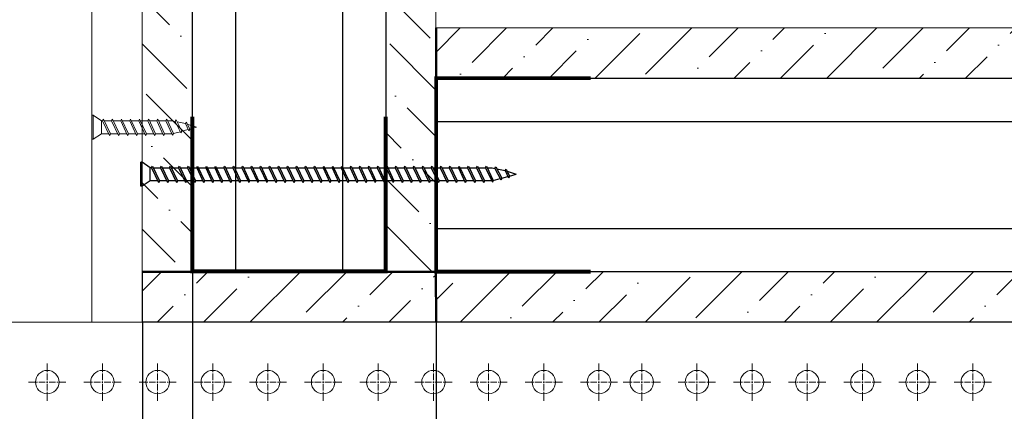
# Model space of a CAD drawing. Header units: millimetres. Extents: x 2030 to 82082, y 1212 to 75363.
# Tile 16 of 23: x 64465 to 69307, y 65225 to 67149. Entities that reach past the tile are written whole.
import ezdxf

# ---------------------------------------------------------------- set-up
doc = ezdxf.new("R2010")
doc.units = ezdxf.units.MM
doc.linetypes.add('CENTER', pattern=[50.8, 31.75, -6.35, 6.35, -6.35])
doc.layers.add('01_Техстронг Плита', color=32, linetype='Continuous', lineweight=9)
doc.layers.add('Расходные материалы', color=252, linetype='Continuous', lineweight=9)
doc.layers.add('Анкеры и саморезы', color=7, linetype='Continuous', lineweight=9, true_color=0x000000)
doc.layers.add('Размеры и выноски', color=7, linetype='Continuous', lineweight=9, true_color=0x000000)
doc.layers.add('профиль', color=7, linetype='Continuous', true_color=0x000000)
doc.styles.add('ISOCPEUR', font='isocpeur.ttf')
doc.dimstyles.new('ISO-25', dxfattribs={"dimtxt": 2.5, "dimasz": 2.5, "dimexe": 1.25, "dimexo": 0.625, "dimtad": 1, "dimtxsty": 'Standard', "dimcen": 2.5, "dimadec": 0, "dimazin": 0, "dimtfac": 1, "dimtmove": 0, "dimatfit": 3, "dimfxl": 1, "dimarcsym": 0})

# ---------------------------------------------------------------- blocks, each defined once
blk = doc.blocks.new('_Oblique')
at = {"color": 0, "linetype": 'ByBlock', "lineweight": -2}
blk.add_line((-0.5, -0.5), (0.5, 0.5), dxfattribs=at)
blk = doc.blocks.new('*D140')
at = {"layer": 'Defpoints', "color": 0, "transparency": 16777216}
for p in [(71762, 65664), (65068.3, 63958.6), (71762, 61404.9)]:
    blk.add_point(p, dxfattribs=at)
at = {"layer": 'Размеры и выноски', "color": 0, "lineweight": -2, "transparency": 16777216}
for p, q in [((71762, 65663.4), (71762, 61403.7)), ((65068.3, 63957.9), (65068.3, 61403.7)), ((65068.3, 61404.9), (71762, 61404.9))]:
    blk.add_line(p, q, dxfattribs=at)
at = {"layer": 'Размеры и выноски', "color": 0, "lineweight": -2, "transparency": 16777216, "xscale": 2.5, "yscale": 2.5, "zscale": 2.5, "rotation": 180}
blk.add_blockref('_Oblique', (65068.3, 61404.9), dxfattribs=at)
at = {"layer": 'Размеры и выноски', "color": 0, "lineweight": -2, "transparency": 16777216, "xscale": 2.5, "yscale": 2.5, "zscale": 2.5}
blk.add_blockref('_Oblique', (71762, 61404.9), dxfattribs=at)
at = {"layer": 'Размеры и выноски', "color": 0, "transparency": 16777216, "insert": (68415.2, 61618.4), "char_height": 250, "attachment_point": 5, "style": 'ISOCPEUR'}
blk.add_mtext('{\\H1.70293x;L}', dxfattribs=at)
blk = doc.blocks.new('*D141')
at = {"layer": 'Defpoints', "color": 0, "transparency": 16777216}
for p in [(66512.7, 66078.6), (65068.3, 63958.6), (66512.7, 63040.4)]:
    blk.add_point(p, dxfattribs=at)
at = {"layer": 'Размеры и выноски', "color": 0, "lineweight": -2, "transparency": 16777216}
for p, q in [((66512.7, 66078), (66512.7, 63039.2)), ((65068.3, 63957.9), (65068.3, 63039.2)), ((65068.3, 63040.4), (66512.7, 63040.4))]:
    blk.add_line(p, q, dxfattribs=at)
at = {"layer": 'Размеры и выноски', "color": 0, "lineweight": -2, "transparency": 16777216, "xscale": 2.5, "yscale": 2.5, "zscale": 2.5, "rotation": 180}
blk.add_blockref('_Oblique', (65068.3, 63040.4), dxfattribs=at)
at = {"layer": 'Размеры и выноски', "color": 0, "lineweight": -2, "transparency": 16777216, "xscale": 2.5, "yscale": 2.5, "zscale": 2.5}
blk.add_blockref('_Oblique', (66512.7, 63040.4), dxfattribs=at)
at = {"layer": 'Размеры и выноски', "color": 0, "transparency": 16777216, "insert": (65790.5, 63253.9), "char_height": 250, "attachment_point": 5, "style": 'ISOCPEUR'}
blk.add_mtext('{\\H1.70293x;75}', dxfattribs=at)
blk = doc.blocks.new('*D142')
at = {"layer": 'Defpoints', "color": 0, "transparency": 16777216}
for p in [(65315.1, 65911), (65068.3, 65663.4), (65315.1, 63889.2)]:
    blk.add_point(p, dxfattribs=at)
at = {"layer": 'Размеры и выноски', "color": 0, "lineweight": -2, "transparency": 16777216}
for p, q in [((65315.1, 65910.4), (65315.1, 63887.9)), ((65068.3, 65662.8), (65068.3, 63887.9)), ((65068.3, 63889.2), (63550.3, 63889.2)), ((65315.1, 63889.2), (65068.3, 63889.2)), ((65315.1, 63889.2), (65317.6, 63889.2))]:
    blk.add_line(p, q, dxfattribs=at)
at = {"layer": 'Размеры и выноски', "color": 0, "lineweight": -2, "transparency": 16777216, "xscale": 2.5, "yscale": 2.5, "zscale": 2.5}
blk.add_blockref('_Oblique', (65068.3, 63889.2), dxfattribs=at)
at = {"layer": 'Размеры и выноски', "color": 0, "lineweight": -2, "transparency": 16777216, "xscale": 2.5, "yscale": 2.5, "zscale": 2.5, "rotation": 180}
blk.add_blockref('_Oblique', (65315.1, 63889.2), dxfattribs=at)
at = {"layer": 'Размеры и выноски', "color": 0, "transparency": 16777216, "insert": (63987.3, 64145.2), "char_height": 250, "attachment_point": 5, "style": 'ISOCPEUR'}
blk.add_mtext('{\\H1.70293x;12,5}', dxfattribs=at)
blk = doc.blocks.new('Саморез 4.2Х90')
at = {"color": 7}
for p, q in [((-8.6, 245.3), (-0.1, 268.8)), ((4.6, 251.4), (-0.1, 268.8)), ((-19.6, 216.2), (10.1, 231.2)), ((-14.3, 218.9), (-9.5, 240.6)), ((-13.7, 243), (4.6, 251.4)), ((-9.5, 240.6), (-13.7, 243)), ((-9.5, 240.6), (8.8, 249)), ((4.6, 251.4), (8.8, 249)), ((10.1, 231.2), (5.6, 247.6)), ((10.1, 231.2), (14.3, 228.8)), ((-21.1, 192), (16.1, 209.5)), ((-15.5, 213.8), (-19.6, 216.2)), ((-17, 207), (-15.5, 213.8)), ((-17, 189.6), (20.3, 207.1)), ((-15.5, 213.8), (14.3, 228.8)), ((16, 209.4), (11.2, 227.3)), ((16.1, 209.5), (20.3, 207.1)), ((-17, 189.6), (-21.1, 192)), ((-21.1, 168.7), (16.7, 186.5)), ((-17, 166.3), (20.9, 184.1)), ((16.7, 186.5), (20.9, 184.1)), ((-17, 166.3), (-21.1, 168.7)), ((-21.1, 145.4), (16.7, 163.2)), ((-17, 143), (20.9, 160.8)), ((16.7, 163.2), (20.9, 160.8)), ((-17, 143), (-21.1, 145.4)), ((-21.1, 122), (16.7, 139.8)), ((-17, 119.6), (20.9, 137.4)), ((16.7, 139.8), (20.9, 137.4)), ((-17, 119.6), (-21.1, 122)), ((-21.1, 98.7), (16.7, 116.5)), ((-17, 96.3), (20.9, 114.1)), ((16.7, 116.5), (20.9, 114.1)), ((-17, 96.3), (-21.1, 98.7)), ((-21.1, 75.4), (16.7, 93.2)), ((-17, 73), (20.9, 90.8)), ((16.7, 93.2), (20.9, 90.8)), ((-17, 73), (-21.1, 75.4)), ((-21.1, 52), (16.7, 69.8)), ((-17, 49.6), (-21.1, 52)), ((-17, 49.6), (20.9, 67.4)), ((16.7, 69.8), (20.9, 67.4)), ((-21.1, 28.7), (16.7, 46.5)), ((-17, 26.3), (-21.1, 28.7)), ((-17, 26.3), (20.9, 44.1)), ((16.7, 46.5), (20.9, 44.1)), ((-17, 23), (-31.1, 2)), ((30.8, 2), (-31.1, 2)), ((-31.1, 2), (-31.1, -1.2)), ((16.7, 23), (-17, 23)), ((16.7, 23), (30.8, 2)), ((30.8, 2), (30.8, -1.2)), ((30.8, -1.2), (-31.1, -1.2))]:
    blk.add_line(p, q, dxfattribs=at)
for points in [[(-17, 194), (-17, 207)], [(16.7, 205.4), (16.7, 186.5)], [(-17, 170.7), (-17, 189.6)], [(16.7, 182.1), (16.7, 163.2)], [(-17, 147.3), (-17, 166.3)], [(16.7, 158.8), (16.7, 139.8)], [(-17, 124), (-17, 143)], [(16.7, 135.5), (16.7, 116.5)], [(-17, 100.7), (-17, 119.6)], [(16.7, 112.1), (16.7, 93.2)], [(-17, 77.3), (-17, 96.3)], [(16.7, 88.8), (16.7, 69.8)], [(-17, 54), (-17, 73)], [(16.7, 65.5), (16.7, 46.5)], [(-17, 30.7), (-17, 49.6)], [(16.7, 42.1), (16.7, 23.2)], [(16.7, 42.1), (16.7, 23.2)]]:
    blk.add_lwpolyline(points, dxfattribs=at)
blk.add_lwpolyline([(-17, 26.3), (-17, 23)])

msp = doc.modelspace()

# ---------------------------------------------------------------- hatches: boundary and pattern name
at = {"layer": '01_Техстронг Плита', "ltscale": 4}
h = msp.add_hatch(dxfattribs=at)
h.set_pattern_fill('ANSI36', color=32, scale=50.701569, angle=-270, style=0)
h.set_pattern_definition([(135, (406173.11, -134522.56), (-313.02774, 85.3712), [402.44371, -80.48874, 0, -80.48874])])
h.paths.add_polyline_path([(65067.022, 68059.847), (65313.805, 68059.847), (65313.805, 65910.999), (65067.022, 65910.999)])
h = msp.add_hatch(dxfattribs=at)
h.set_pattern_fill('ANSI36', color=32, scale=50.701569, angle=-270, style=0)
h.set_pattern_definition([(135, (407370.83, -134275.78), (-313.02774, 85.3712), [402.44371, -80.48874, 0, -80.48874])])
h.paths.add_polyline_path([(66264.741, 68059.872), (66511.524, 68059.872), (66511.524, 65910.999), (66264.741, 65910.999)])
h = msp.add_hatch(dxfattribs=at)
h.set_pattern_fill('ANSI36', color=32, scale=50.701569, angle=-180, style=0)
h.set_pattern_definition([(225, (268848.27, 407968.03), (-85.3712, -313.02774), [402.44371, -80.48874, 0, -80.48874])])
h.paths.add_polyline_path([(66512.621, 66861.935), (66512.621, 67108.718), (70316.363, 67108.718), (70316.363, 66861.935)])
h = msp.add_hatch(dxfattribs=at)
h.set_pattern_fill('ANSI36', color=32, scale=50.701569, angle=-180, style=0)
h.set_pattern_definition([(225, (259638.32, 406770.3), (-85.3712, -313.02774), [402.44371, -80.48874, 0, -80.48874])])
h.paths.add_polyline_path([(65068.338, 65664.216), (65068.338, 65910.999), (66512.645, 65910.999), (66512.645, 65664.216)])
h = msp.add_hatch(dxfattribs=at)
h.set_pattern_fill('ANSI36', color=32, scale=50.701569, angle=-180, style=0)
h.set_pattern_definition([(225, (269095.06, 406770.3), (-85.3712, -313.02774), [402.44371, -80.48874, 0, -80.48874])])
h.paths.add_polyline_path([(66512.645, 65664.216), (66512.645, 65910.999), (70317.678, 65910.999), (70317.678, 65664.216)])

# ---------------------------------------------------------------- linework, layer by layer
at = {"color": 7}
for p, q in [((65060.894, 66330.65), (65060.894, 66448.393)), ((65066.979, 66448.393), (65060.894, 66448.393)), ((65066.979, 66330.65), (65066.979, 66448.393)), ((65106.919, 66421.537), (65066.979, 66448.393)), ((65106.919, 66357.507), (65106.919, 66421.537)), ((65113.232, 66421.537), (65117.807, 66429.461)), ((65113.232, 66421.537), (65147.088, 66349.583)), ((65117.807, 66429.461), (65151.663, 66357.507)), ((65157.609, 66421.537), (65162.184, 66429.461)), ((65157.609, 66421.537), (65191.465, 66349.583)), ((65162.184, 66429.461), (65196.04, 66357.507)), ((65201.986, 66421.537), (65206.561, 66429.461)), ((65201.986, 66421.537), (65235.842, 66349.583)), ((65206.561, 66429.461), (65240.417, 66357.507)), ((65246.363, 66421.537), (65250.938, 66429.461)), ((65246.363, 66421.537), (65280.219, 66349.583)), ((65250.938, 66429.461), (65284.794, 66357.507)), ((65290.74, 66421.537), (65295.315, 66429.461)), ((65290.74, 66421.537), (65324.596, 66349.583)), ((65295.315, 66429.461), (65329.171, 66357.507)), ((65335.117, 66421.537), (65339.692, 66429.461)), ((65335.117, 66421.537), (65368.973, 66349.583)), ((65339.692, 66429.461), (65373.548, 66357.507)), ((65379.494, 66421.537), (65384.069, 66429.461)), ((65379.494, 66421.537), (65413.35, 66349.583)), ((65384.069, 66429.461), (65417.925, 66357.507)), ((65423.871, 66421.537), (65428.446, 66429.461)), ((65423.871, 66421.537), (65457.727, 66349.583)), ((65428.446, 66429.461), (65462.302, 66357.507)), ((65468.248, 66421.537), (65472.823, 66429.461)), ((65468.248, 66421.537), (65502.104, 66349.583)), ((65472.823, 66429.461), (65506.679, 66357.507)), ((65512.625, 66421.537), (65517.2, 66429.461)), ((65512.625, 66421.537), (65546.481, 66349.583)), ((65517.2, 66429.461), (65551.056, 66357.507)), ((65557.002, 66421.537), (65561.577, 66429.461)), ((65557.002, 66421.537), (65590.858, 66349.583)), ((65561.577, 66429.461), (65595.433, 66357.507)), ((65601.379, 66421.537), (65605.954, 66429.461)), ((65601.379, 66421.537), (65635.235, 66349.583)), ((65605.954, 66429.461), (65639.81, 66357.507)), ((65645.756, 66421.537), (65650.331, 66429.461)), ((65645.756, 66421.537), (65679.612, 66349.583)), ((65650.331, 66429.461), (65684.187, 66357.507)), ((65690.133, 66421.537), (65694.708, 66429.461)), ((65690.133, 66421.537), (65723.989, 66349.583)), ((65694.708, 66429.461), (65728.564, 66357.507)), ((65734.51, 66421.537), (65739.085, 66429.461)), ((65734.51, 66421.537), (65768.366, 66349.583)), ((65739.085, 66429.461), (65772.941, 66357.507)), ((65778.887, 66421.537), (65783.462, 66429.461)), ((65778.887, 66421.537), (65812.743, 66349.583)), ((65783.462, 66429.461), (65817.318, 66357.507)), ((65823.264, 66421.537), (65827.839, 66429.461)), ((65823.264, 66421.537), (65857.12, 66349.583)), ((65827.839, 66429.461), (65861.695, 66357.507)), ((65867.641, 66421.537), (65872.216, 66429.461)), ((65867.641, 66421.537), (65901.497, 66349.583)), ((65872.216, 66429.461), (65906.072, 66357.507)), ((65912.018, 66421.537), (65916.593, 66429.461)), ((65912.018, 66421.537), (65945.874, 66349.583)), ((65916.593, 66429.461), (65950.449, 66357.507)), ((65956.395, 66421.537), (65960.97, 66429.461)), ((65956.395, 66421.537), (65990.251, 66349.583)), ((65960.97, 66429.461), (65994.826, 66357.507)), ((66000.772, 66421.537), (66005.347, 66429.461)), ((66000.772, 66421.537), (66034.628, 66349.583)), ((66005.347, 66429.461), (66039.203, 66357.507)), ((66045.149, 66421.537), (66049.724, 66429.461)), ((66045.149, 66421.537), (66079.005, 66349.583)), ((66049.724, 66429.461), (66083.58, 66357.507)), ((66089.526, 66421.537), (66094.101, 66429.461)), ((66089.526, 66421.537), (66123.382, 66349.583)), ((66094.101, 66429.461), (66127.957, 66357.507)), ((66133.903, 66421.537), (66138.478, 66429.461)), ((66133.903, 66421.537), (66167.759, 66349.583)), ((66138.478, 66429.461), (66172.334, 66357.507)), ((66178.28, 66421.537), (66182.855, 66429.461)), ((66178.28, 66421.537), (66212.136, 66349.583)), ((66182.855, 66429.461), (66216.711, 66357.507)), ((66222.657, 66421.537), (66227.232, 66429.461)), ((66222.657, 66421.537), (66256.513, 66349.583)), ((66227.232, 66429.461), (66261.088, 66357.507)), ((66267.034, 66421.537), (66271.609, 66429.461)), ((66267.034, 66421.537), (66300.89, 66349.583)), ((66271.609, 66429.461), (66305.465, 66357.507)), ((66311.41, 66421.537), (66315.986, 66429.461)), ((66311.41, 66421.537), (66345.267, 66349.583)), ((66315.986, 66429.461), (66349.842, 66357.507)), ((66355.787, 66421.537), (66360.363, 66429.461)), ((66355.787, 66421.537), (66389.644, 66349.583)), ((66360.363, 66429.461), (66394.219, 66357.507)), ((66400.164, 66421.537), (66404.74, 66429.461)), ((66400.164, 66421.537), (66434.021, 66349.583)), ((66404.74, 66429.461), (66438.596, 66357.507)), ((66444.541, 66421.537), (66449.117, 66429.461)), ((66444.541, 66421.537), (66478.398, 66349.583)), ((66449.117, 66429.461), (66482.973, 66357.507)), ((66488.918, 66421.537), (66493.494, 66429.461)), ((66488.918, 66421.537), (66522.775, 66349.583)), ((66493.494, 66429.461), (66527.35, 66357.507)), ((66533.295, 66421.537), (66537.871, 66429.461)), ((66533.295, 66421.537), (66567.152, 66349.583)), ((66537.871, 66429.461), (66571.727, 66357.507)), ((66577.672, 66421.537), (66582.248, 66429.461)), ((66577.672, 66421.537), (66611.529, 66349.583)), ((66582.248, 66429.461), (66616.104, 66357.507)), ((66622.049, 66421.537), (66626.625, 66429.461)), ((66622.049, 66421.537), (66655.906, 66349.583)), ((66626.625, 66429.461), (66660.481, 66357.507)), ((66667.255, 66421.537), (66671.83, 66429.461)), ((66667.255, 66421.537), (66701.112, 66349.583)), ((66671.83, 66429.461), (66705.687, 66357.507)), ((66711.632, 66421.537), (66716.207, 66429.461)), ((66711.632, 66421.537), (66745.489, 66349.583)), ((66716.207, 66429.461), (66750.064, 66357.507)), ((66756.009, 66421.537), (66760.584, 66429.461)), ((66756.009, 66421.537), (66789.246, 66350.655)), ((66760.584, 66429.461), (66793.822, 66358.58)), ((66788.984, 66421.537), (66802.06, 66418.638)), ((66802.06, 66418.638), (66806.635, 66426.562)), ((66802.06, 66418.638), (66830.547, 66362.148)), ((66806.635, 66426.562), (66835.122, 66370.073)), ((66811.71, 66416.498), (66852.951, 66407.356)), ((66852.951, 66407.356), (66857.526, 66415.28)), ((66852.951, 66407.356), (66868.92, 66372.599)), ((66857.526, 66415.28), (66873.495, 66380.523)), ((66861.996, 66405.55), (66906.537, 66389.522)), ((66873.495, 66380.523), (66906.537, 66389.522)), ((65106.919, 66357.507), (65066.979, 66330.65)), ((65151.663, 66357.507), (65147.088, 66349.583)), ((65196.04, 66357.507), (65191.465, 66349.583)), ((65240.417, 66357.507), (65235.842, 66349.583)), ((65284.794, 66357.507), (65280.219, 66349.583)), ((65329.171, 66357.507), (65324.596, 66349.583)), ((65373.548, 66357.507), (65368.973, 66349.583)), ((65417.925, 66357.507), (65413.35, 66349.583)), ((65462.302, 66357.507), (65457.727, 66349.583)), ((65506.679, 66357.507), (65502.104, 66349.583)), ((65551.056, 66357.507), (65546.481, 66349.583)), ((65595.433, 66357.507), (65590.858, 66349.583)), ((65639.81, 66357.507), (65635.235, 66349.583)), ((65684.187, 66357.507), (65679.612, 66349.583)), ((65728.564, 66357.507), (65723.989, 66349.583)), ((65772.941, 66357.507), (65768.366, 66349.583)), ((65817.318, 66357.507), (65812.743, 66349.583)), ((65861.695, 66357.507), (65857.12, 66349.583)), ((65906.072, 66357.507), (65901.497, 66349.583)), ((65950.449, 66357.507), (65945.874, 66349.583)), ((65994.826, 66357.507), (65990.251, 66349.583)), ((66039.203, 66357.507), (66034.628, 66349.583)), ((66083.58, 66357.507), (66079.005, 66349.583)), ((66127.957, 66357.507), (66123.382, 66349.583)), ((66172.334, 66357.507), (66167.759, 66349.583)), ((66216.711, 66357.507), (66212.136, 66349.583)), ((66261.088, 66357.507), (66256.513, 66349.583)), ((66305.465, 66357.507), (66300.89, 66349.583)), ((66349.842, 66357.507), (66345.267, 66349.583)), ((66394.219, 66357.507), (66389.644, 66349.583)), ((66438.596, 66357.507), (66434.021, 66349.583)), ((66482.973, 66357.507), (66478.398, 66349.583)), ((66527.35, 66357.507), (66522.775, 66349.583)), ((66571.727, 66357.507), (66567.152, 66349.583)), ((66616.104, 66357.507), (66611.529, 66349.583)), ((66660.481, 66357.507), (66655.906, 66349.583)), ((66705.687, 66357.507), (66701.112, 66349.583)), ((66750.064, 66357.507), (66745.489, 66349.583)), ((66793.822, 66358.58), (66789.246, 66350.655)), ((66793.72, 66358.797), (66827.586, 66368.02)), ((66835.122, 66370.073), (66830.547, 66362.148)), ((66835.122, 66370.073), (66866.193, 66378.534)), ((66873.495, 66380.523), (66868.92, 66372.599)), ((65066.979, 66330.65), (65060.894, 66330.65))]:
    msp.add_line(p, q, dxfattribs=at)
at = {"color": 7, "lineweight": 50}
for points in [[(66512.645, 66861.935), (66512.621, 67108.718)], [(66512.717, 65663.441), (66511.524, 65910.999)]]:
    msp.add_lwpolyline(points, dxfattribs=at)
at = {"color": 7, "lineweight": 50, "const_width": 19.019}
for points in [[(67273.589, 65910.999), (66512.84, 65910.999), (66512.84, 66861.935), (67273.589, 66861.935)], [(66264.741, 66673.039), (66264.741, 65912.29), (65313.805, 65912.29), (65313.805, 66673.039)]]:
    msp.add_lwpolyline(points, dxfattribs=at)
msp.add_lwpolyline([(65113.232, 66421.537), (65106.919, 66421.537)])
at = {"color": 7}
for points in [[(65121.536, 66421.537), (65157.609, 66421.537)], [(65165.913, 66421.537), (65201.986, 66421.537)], [(65210.29, 66421.537), (65246.363, 66421.537)], [(65254.667, 66421.537), (65290.74, 66421.537)], [(65299.044, 66421.537), (65335.117, 66421.537)], [(65343.421, 66421.537), (65379.494, 66421.537)], [(65387.798, 66421.537), (65423.871, 66421.537)], [(65432.175, 66421.537), (65468.248, 66421.537)], [(65476.552, 66421.537), (65512.625, 66421.537)], [(65520.928, 66421.537), (65557.002, 66421.537)], [(65565.305, 66421.537), (65601.379, 66421.537)], [(65609.682, 66421.537), (65645.756, 66421.537)], [(65654.059, 66421.537), (65690.133, 66421.537)], [(65698.436, 66421.537), (65734.51, 66421.537)], [(65742.813, 66421.537), (65778.887, 66421.537)], [(65787.19, 66421.537), (65823.264, 66421.537)], [(65831.567, 66421.537), (65867.641, 66421.537)], [(65875.944, 66421.537), (65912.018, 66421.537)], [(65920.321, 66421.537), (65956.395, 66421.537)], [(65964.698, 66421.537), (66000.772, 66421.537)], [(66009.075, 66421.537), (66045.149, 66421.537)], [(66053.452, 66421.537), (66089.526, 66421.537)], [(66097.829, 66421.537), (66133.903, 66421.537)], [(66142.206, 66421.537), (66178.28, 66421.537)], [(66186.583, 66421.537), (66222.657, 66421.537)], [(66230.96, 66421.537), (66267.034, 66421.537)], [(66275.337, 66421.537), (66311.41, 66421.537)], [(66319.714, 66421.537), (66355.787, 66421.537)], [(66364.091, 66421.537), (66400.164, 66421.537)], [(66408.468, 66421.537), (66444.541, 66421.537)], [(66452.845, 66421.537), (66488.918, 66421.537)], [(66497.222, 66421.537), (66533.295, 66421.537)], [(66541.599, 66421.537), (66577.672, 66421.537)], [(66585.976, 66421.537), (66622.049, 66421.537)], [(66630.353, 66421.537), (66666.426, 66421.537)], [(66675.559, 66421.537), (66711.632, 66421.537)], [(66719.936, 66421.537), (66756.009, 66421.537)], [(66764.3, 66421.537), (66788.984, 66421.537)], [(65143.359, 66357.507), (65107.286, 66357.507)], [(65143.359, 66357.507), (65107.286, 66357.507)], [(65187.736, 66357.507), (65151.663, 66357.507)], [(65232.113, 66357.507), (65196.04, 66357.507)], [(65276.49, 66357.507), (65240.417, 66357.507)], [(65320.867, 66357.507), (65284.794, 66357.507)], [(65365.244, 66357.507), (65329.171, 66357.507)], [(65409.621, 66357.507), (65373.548, 66357.507)], [(65453.998, 66357.507), (65417.925, 66357.507)], [(65498.375, 66357.507), (65462.302, 66357.507)], [(65542.752, 66357.507), (65506.679, 66357.507)], [(65587.129, 66357.507), (65551.056, 66357.507)], [(65631.506, 66357.507), (65595.433, 66357.507)], [(65675.883, 66357.507), (65639.81, 66357.507)], [(65720.26, 66357.507), (65684.187, 66357.507)], [(65764.637, 66357.507), (65728.564, 66357.507)], [(65809.014, 66357.507), (65772.941, 66357.507)], [(65853.391, 66357.507), (65817.318, 66357.507)], [(65897.768, 66357.507), (65861.695, 66357.507)], [(65942.145, 66357.507), (65906.072, 66357.507)], [(65986.522, 66357.507), (65950.449, 66357.507)], [(66030.899, 66357.507), (65994.826, 66357.507)], [(66075.276, 66357.507), (66039.203, 66357.507)], [(66119.653, 66357.507), (66083.58, 66357.507)], [(66164.03, 66357.507), (66127.957, 66357.507)], [(66208.407, 66357.507), (66172.334, 66357.507)], [(66252.784, 66357.507), (66216.711, 66357.507)], [(66297.161, 66357.507), (66261.088, 66357.507)], [(66341.538, 66357.507), (66305.465, 66357.507)], [(66385.915, 66357.507), (66349.842, 66357.507)], [(66430.292, 66357.507), (66394.219, 66357.507)], [(66474.669, 66357.507), (66438.596, 66357.507)], [(66519.046, 66357.507), (66482.973, 66357.507)], [(66563.423, 66357.507), (66527.35, 66357.507)], [(66607.8, 66357.507), (66571.727, 66357.507)], [(66652.177, 66357.507), (66616.104, 66357.507)], [(66696.554, 66357.507), (66660.481, 66357.507)], [(66741.76, 66357.507), (66705.687, 66357.507)], [(66786.033, 66357.507), (66750.064, 66357.507)]]:
    msp.add_lwpolyline(points, dxfattribs=at)
at = {"color": 1, "lineweight": 50}
for points in [[(65067.022, 65910.999), (65313.805, 65910.999)], [(66264.741, 65910.999), (66512.717, 65910.999)]]:
    msp.add_lwpolyline(points, dxfattribs=at)
at = {"layer": '01_Техстронг Плита', "color": 5, "ltscale": 4}
msp.add_lwpolyline([(65067.022, 65663.416), (64820.239, 65663.416), (64820.239, 69750.057), (65067.022, 69750.057)], close=True, dxfattribs=at)
at = {"layer": '01_Техстронг Плита', "color": 32, "ltscale": 4}
for points in [[(65067.022, 68059.847), (65313.805, 68059.847), (65313.805, 65910.999), (65067.022, 65910.999)], [(66264.741, 68059.872), (66511.524, 68059.872), (66511.524, 65910.999), (66264.741, 65910.999)], [(66512.621, 66861.935), (66512.621, 67108.718), (70316.363, 67108.718), (70316.363, 66861.935)], [(65068.338, 65664.216), (65068.338, 65910.999), (66512.645, 65910.999), (66512.645, 65664.216)], [(66512.645, 65664.216), (66512.645, 65910.999), (70317.678, 65910.999), (70317.678, 65664.216)]]:
    msp.add_lwpolyline(points, close=True, dxfattribs=at)
at = {"layer": 'профиль', "color": 7, "ltscale": 4}
for points in [[(66264.741, 65910.999), (65313.805, 65910.999), (65313.805, 68059.995), (66264.741, 68059.847)], [(70316.363, 66861.935), (70316.363, 65910.999), (66512.497, 65910.999), (66512.645, 66861.935)]]:
    msp.add_lwpolyline(points, close=True, dxfattribs=at)
at = {"layer": 'профиль'}
for points in [[(65526.681, 68060.291), (65526.681, 65910.999)], [(66051.731, 68060.291), (66051.731, 65910.999)], [(66512.201, 66648.925), (70316.363, 66648.925)], [(66512.201, 66123.875), (70316.363, 66123.875)]]:
    msp.add_lwpolyline(points, dxfattribs=at)
at = {"layer": 'Расходные материалы', "color": 253, "linetype": 'Continuous'}
msp.add_line((63631.108, 65663.441), (73644.796, 65663.441), dxfattribs=at)
at = {"layer": 'Расходные материалы', "color": 253, "linetype": 'CENTER'}
for p, q in [((64600.369, 65276.786), (64600.369, 65459.938)), ((64600.369, 65276.786), (64600.369, 65459.938)), ((64600.369, 65276.786), (64600.369, 65459.938)), ((64871.705, 65276.786), (64871.705, 65459.938)), ((64871.705, 65276.786), (64871.705, 65459.938)), ((65143.042, 65276.786), (65143.042, 65459.938)), ((65143.042, 65276.786), (65143.042, 65459.938)), ((65143.042, 65276.786), (65143.042, 65459.938)), ((65414.378, 65276.786), (65414.378, 65459.938)), ((65414.378, 65276.786), (65414.378, 65459.938)), ((65414.378, 65276.786), (65414.378, 65459.938)), ((65685.714, 65276.786), (65685.714, 65459.938)), ((65685.714, 65276.786), (65685.714, 65459.938)), ((65957.051, 65276.786), (65957.051, 65459.938)), ((65957.051, 65276.786), (65957.051, 65459.938)), ((65957.051, 65276.786), (65957.051, 65459.938)), ((66228.387, 65276.786), (66228.387, 65459.938)), ((66228.387, 65276.786), (66228.387, 65459.938)), ((66499.724, 65276.786), (66499.724, 65459.938)), ((66499.724, 65276.786), (66499.724, 65459.938)), ((66499.724, 65276.786), (66499.724, 65459.938)), ((66771.06, 65276.786), (66771.06, 65459.938)), ((66771.06, 65276.786), (66771.06, 65459.938)), ((67042.396, 65276.786), (67042.396, 65459.938)), ((67042.396, 65276.786), (67042.396, 65459.938)), ((67042.396, 65276.786), (67042.396, 65459.938)), ((67313.733, 65276.786), (67313.733, 65459.938)), ((67313.733, 65276.786), (67313.733, 65459.938)), ((67523.945, 65276.786), (67523.945, 65459.938)), ((67523.945, 65276.786), (67523.945, 65459.938)), ((67795.282, 65276.786), (67795.282, 65459.938)), ((67795.282, 65276.786), (67795.282, 65459.938)), ((67795.282, 65276.786), (67795.282, 65459.938)), ((68066.618, 65276.786), (68066.618, 65459.938)), ((68066.618, 65276.786), (68066.618, 65459.938)), ((68066.618, 65276.786), (68066.618, 65459.938)), ((68337.955, 65276.786), (68337.955, 65459.938)), ((68337.955, 65276.786), (68337.955, 65459.938)), ((68337.955, 65276.786), (68337.955, 65459.938)), ((68609.291, 65276.786), (68609.291, 65459.938)), ((68609.291, 65276.786), (68609.291, 65459.938)), ((68880.627, 65276.786), (68880.627, 65459.938)), ((68880.627, 65276.786), (68880.627, 65459.938)), ((68880.627, 65276.786), (68880.627, 65459.938)), ((69151.964, 65276.786), (69151.964, 65459.938)), ((69151.964, 65276.786), (69151.964, 65459.938)), ((64691.945, 65368.362), (64508.793, 65368.362)), ((64691.945, 65368.362), (64508.793, 65368.362)), ((64691.945, 65368.362), (64508.793, 65368.362)), ((64963.281, 65368.362), (64780.129, 65368.362)), ((64963.281, 65368.362), (64780.129, 65368.362)), ((65234.618, 65368.362), (65051.466, 65368.362)), ((65234.618, 65368.362), (65051.466, 65368.362)), ((65234.618, 65368.362), (65051.466, 65368.362)), ((65505.954, 65368.362), (65322.802, 65368.362)), ((65505.954, 65368.362), (65322.802, 65368.362)), ((65505.954, 65368.362), (65322.802, 65368.362)), ((65777.29, 65368.362), (65594.138, 65368.362)), ((65777.29, 65368.362), (65594.138, 65368.362)), ((66048.627, 65368.362), (65865.475, 65368.362)), ((66048.627, 65368.362), (65865.475, 65368.362)), ((66048.627, 65368.362), (65865.475, 65368.362)), ((66319.963, 65368.362), (66136.811, 65368.362)), ((66319.963, 65368.362), (66136.811, 65368.362)), ((66591.3, 65368.362), (66408.148, 65368.362)), ((66591.3, 65368.362), (66408.148, 65368.362)), ((66591.3, 65368.362), (66408.148, 65368.362)), ((66862.636, 65368.362), (66679.484, 65368.362)), ((66862.636, 65368.362), (66679.484, 65368.362)), ((67133.972, 65368.362), (66950.82, 65368.362)), ((67133.972, 65368.362), (66950.82, 65368.362)), ((67133.972, 65368.362), (66950.82, 65368.362)), ((67405.309, 65368.362), (67222.157, 65368.362)), ((67405.309, 65368.362), (67222.157, 65368.362)), ((67432.369, 65368.362), (67615.521, 65368.362)), ((67432.369, 65368.362), (67615.521, 65368.362)), ((67703.706, 65368.362), (67886.858, 65368.362)), ((67703.706, 65368.362), (67886.858, 65368.362)), ((67703.706, 65368.362), (67886.858, 65368.362)), ((67975.042, 65368.362), (68158.194, 65368.362)), ((67975.042, 65368.362), (68158.194, 65368.362)), ((67975.042, 65368.362), (68158.194, 65368.362)), ((68246.378, 65368.362), (68429.531, 65368.362)), ((68246.378, 65368.362), (68429.531, 65368.362)), ((68246.378, 65368.362), (68429.531, 65368.362)), ((68517.715, 65368.362), (68700.867, 65368.362)), ((68517.715, 65368.362), (68700.867, 65368.362)), ((68789.051, 65368.362), (68972.203, 65368.362)), ((68789.051, 65368.362), (68972.203, 65368.362)), ((68789.051, 65368.362), (68972.203, 65368.362)), ((69060.388, 65368.362), (69243.54, 65368.362)), ((69060.388, 65368.362), (69243.54, 65368.362))]:
    msp.add_line(p, q, dxfattribs=at)
at = {"layer": 'Расходные материалы', "color": 253, "linetype": 'Continuous'}
for centre in [(64600.369, 65368.362), (64600.369, 65368.362), (64600.369, 65368.362), (64871.705, 65368.362), (64871.705, 65368.362), (65143.042, 65368.362), (65143.042, 65368.362), (65143.042, 65368.362), (65414.378, 65368.362), (65414.378, 65368.362), (65414.378, 65368.362), (65685.714, 65368.362), (65685.714, 65368.362), (65957.051, 65368.362), (65957.051, 65368.362), (65957.051, 65368.362), (66228.387, 65368.362), (66228.387, 65368.362), (66499.724, 65368.362), (66499.724, 65368.362), (66499.724, 65368.362), (66771.06, 65368.362), (66771.06, 65368.362), (67042.396, 65368.362), (67042.396, 65368.362), (67042.396, 65368.362), (67313.733, 65368.362), (67313.733, 65368.362), (67523.945, 65368.362), (67523.945, 65368.362), (67795.282, 65368.362), (67795.282, 65368.362), (67795.282, 65368.362), (68066.618, 65368.362), (68066.618, 65368.362), (68066.618, 65368.362), (68337.955, 65368.362), (68337.955, 65368.362), (68337.955, 65368.362), (68609.291, 65368.362), (68609.291, 65368.362), (68880.627, 65368.362), (68880.627, 65368.362), (68880.627, 65368.362), (69151.964, 65368.362), (69151.964, 65368.362)]:
    msp.add_circle(centre, 57.659, dxfattribs=at)

# ---------------------------------------------------------------- block references
at = {"layer": 'Анкеры и саморезы', "xscale": 1.901871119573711, "yscale": 1.901871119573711, "zscale": 1.901871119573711, "rotation": 270}
msp.add_blockref('Саморез 4.2Х90', (64822.583, 66620.195), dxfattribs=at)

# ---------------------------------------------------------------- dimensions: what is measured, and where the dimension line sits
at = {"layer": 'Размеры и выноски'}
for base, p1, p2, text, override, picture, middle in [((66512.717, 63040.449), (65068.338, 63958.554), (66512.717, 66078.636), '{\\H1.70293x;75}', {"dimscale": 1, "dimtxt": 250, "dimtxsty": 'ISOCPEUR', "dimblk1": 'Oblique', "dimblk2": 'Oblique', "dimsah": 1, "dimatfit": 0}, '*D141', (65790.527, 63040.449)), ((65315.121, 63889.162), (65068.338, 65663.441), (65315.121, 65910.999), '{\\H1.70293x;12,5}', {"dimtxt": 250, "dimtxsty": 'ISOCPEUR', "dimblk1": 'Oblique', "dimblk2": 'Oblique', "dimsah": 1, "dimatfit": 0}, '*D142', (63987.33, 63889.162)), ((71761.986, 61404.919), (65068.338, 63958.554), (71761.986, 65664.022), '{\\H1.70293x;L}', {"dimscale": 1, "dimtxt": 250, "dimtxsty": 'ISOCPEUR', "dimblk1": 'Oblique', "dimblk2": 'Oblique', "dimsah": 1, "dimatfit": 0}, '*D140', (68415.162, 61404.919))]:
    dim = msp.add_linear_dim(base=base, p1=p1, p2=p2, text=text, dimstyle='ISO-25', override=override, dxfattribs=at)
    dim.commit()
    dim.dimension.update_dxf_attribs({"geometry": picture, "text_midpoint": middle, "dimtype": 160})

doc.saveas('drawing.dxf')
